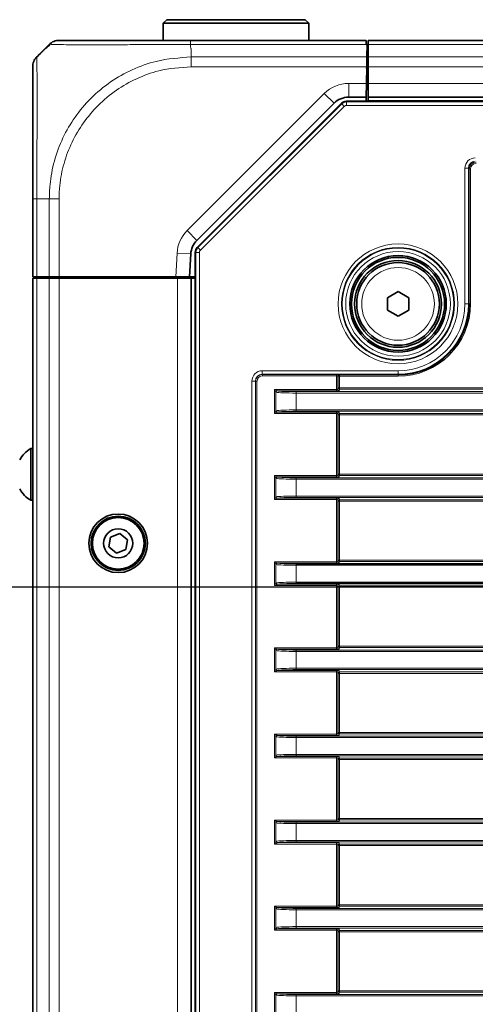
# Model space of a CAD drawing. Header units: millimetres. Extents: x 0 to 1118, y 0 to 864.
# Tile 131 of 172: x 784 to 801, y 373 to 409. Entities that reach past the tile are written whole.
import ezdxf

# ---------------------------------------------------------------- set-up
doc = ezdxf.new("R2010")
doc.units = ezdxf.units.MM
doc.layers.add('ALPHAREV', color=7, linetype='Continuous', lineweight=25)
doc.styles.add('SLDTEXTSTYLE0', font='TXT', dxfattribs={"width": 0.605})
doc.dimstyles.new('SLDDIMSTYLE0', dxfattribs={"dimtxt": 3.175, "dimasz": 4.572, "dimexe": 0, "dimexo": 0.0625, "dimgap": 0.79375, "dimtad": 0, "dimtih": 1, "dimtoh": 1, "dimdec": 1, "dimlfac": 4, "dimrnd": 1e-09, "dimzin": 12, "dimdsep": 46, "dimtxsty": 'SLDTEXTSTYLE0', "dimsah": 1, "dimcen": 0.09, "dimadec": 0, "dimazin": 3, "dimtfac": 1, "dimtofl": 0, "dimtmove": 0, "dimatfit": 3, "dimfxl": 1, "dimfrac": 2, "dimtolj": 1, "dimtzin": 12, "dimarcsym": 0})

# ---------------------------------------------------------------- blocks, each defined once
blk = doc.blocks.new('_D_12')
at = {"layer": 'ALPHAREV'}
for p, q in [((817.763, 388.621), (766.132, 388.621)), ((767.732, 388.621), (767.732, 376.642)), ((770.158, 375.915), (769.066, 375.915)), ((769.066, 375.915), (769.066, 371.042)), ((776.221, 375.915), (777.313, 375.915)), ((777.313, 375.915), (777.313, 371.042)), ((769.066, 371.042), (770.158, 371.042)), ((777.313, 371.042), (776.221, 371.042)), ((767.732, 358.336), (767.732, 370.315)), ((817.763, 358.336), (766.132, 358.336))]:
    blk.add_line(p, q, dxfattribs=at)
for points in [[(767.732, 388.621), (766.97, 384.049), (768.494, 384.049)], [(767.732, 358.336), (768.494, 362.908), (766.97, 362.908)]]:
    blk.add_solid(points, dxfattribs=at)
at = {"layer": 'ALPHAREV', "char_height": 3.175, "attachment_point": 1, "style": 'SLDTEXTSTYLE0'}
for s, insert in [('121.1', (757.061, 375.135)), ('4.8', (770.158, 375.135))]:
    blk.add_mtext(s, dxfattribs=dict(at, insert=insert))

msp = doc.modelspace()

# ---------------------------------------------------------------- linework, layer by layer
at = {"color": 7, "linetype": 'Continuous', "lineweight": 35}
for p, q in [((789.493, 409.207), (789.368, 409.082)), ((789.493, 409.207), (794.518, 409.207)), ((794.643, 409.082), (794.518, 409.207)), ((789.368, 409.082), (789.368, 408.457)), ((794.643, 409.082), (789.368, 409.082)), ((794.643, 408.457), (794.643, 409.082)), ((790.355, 408.457), (796.726, 408.457)), ((796.726, 408.457), (796.728, 408.311)), ((980.718, 408.457), (796.793, 408.457)), ((796.793, 408.311), (796.793, 408.457)), ((785.074, 408.15), (784.777, 407.854)), ((796.743, 408.311), (796.728, 408.311)), ((796.758, 408.311), (796.743, 408.311)), ((796.758, 408.311), (796.75, 407.854)), ((796.793, 407.854), (796.793, 408.311)), ((796.75, 407.854), (796.744, 407.5)), ((796.793, 408.007), (796.753, 408.007)), ((796.793, 407.5), (796.793, 407.854)), ((796.734, 406.895), (796.744, 407.5)), ((796.742, 407.382), (796.793, 407.382)), ((796.745, 407.382), (796.743, 407.457)), ((796.793, 406.895), (796.793, 407.5)), ((796.734, 406.895), (796.725, 406.395)), ((796.793, 406.882), (796.733, 406.882)), ((796.793, 406.395), (796.793, 406.895)), ((796.007, 406.249), (981.505, 406.249)), ((796.725, 406.395), (796.092, 406.395)), ((796.725, 406.395), (796.722, 406.249)), ((980.718, 406.395), (796.793, 406.395)), ((796.793, 406.249), (796.793, 406.395)), ((795.561, 406.175), (790.584, 401.198)), ((790.6, 400.946), (795.83, 406.176)), ((784.631, 399.882), (784.631, 402.707)), ((790.366, 400.707), (790.323, 399.882)), ((790.526, 321.146), (790.526, 400.769)), ((784.777, 399.882), (784.631, 399.882)), ((784.631, 322.082), (784.631, 399.832)), ((784.631, 399.832), (784.777, 399.832)), ((785.234, 399.882), (784.777, 399.882)), ((784.777, 399.832), (785.234, 399.832)), ((785.157, 399.832), (785.156, 399.882)), ((785.588, 399.882), (785.234, 399.882)), ((785.234, 399.832), (785.588, 399.832)), ((789.822, 399.882), (785.588, 399.882)), ((785.588, 399.832), (789.881, 399.832)), ((785.63, 399.832), (785.631, 399.882)), ((785.781, 399.832), (785.781, 399.882)), ((786.382, 399.832), (786.381, 399.882)), ((789.18, 399.832), (789.181, 399.882)), ((789.343, 399.832), (789.343, 399.882)), ((790.323, 399.882), (789.822, 399.882)), ((789.843, 399.882), (789.843, 399.832)), ((789.881, 399.832), (790.381, 399.832)), ((790.526, 399.882), (790.323, 399.882)), ((790.381, 322.082), (790.381, 399.832)), ((790.381, 399.832), (790.526, 399.832)), ((797.493, 399.118), (797.881, 399.342)), ((797.493, 398.671), (797.493, 399.118)), ((797.881, 399.342), (798.268, 399.118)), ((798.268, 399.118), (798.268, 398.671)), ((797.881, 398.447), (797.493, 398.671)), ((798.268, 398.671), (797.881, 398.447)), ((784.631, 393.645), (784.566, 393.645)), ((784.566, 393.645), (784.566, 391.77)), ((784.566, 391.77), (784.631, 391.77)), ((787.79, 390.564), (787.453, 390.434)), ((788.07, 390.337), (787.79, 390.564)), ((787.453, 390.434), (787.396, 390.078)), ((788.014, 389.98), (788.07, 390.337)), ((787.396, 390.078), (787.677, 389.851)), ((787.677, 389.851), (788.014, 389.98)), ((794.184, 389.46), (815.819, 389.46)), ((815.819, 388.747), (794.184, 388.747))]:
    msp.add_line(p, q, dxfattribs=at)
at = {"color": 7, "linetype": 'Continuous', "lineweight": 18}
for p, q in [((796.728, 408.311), (790.353, 408.311)), ((790.381, 408.15), (790.381, 407.854)), ((980.718, 408.311), (796.793, 408.311)), ((790.381, 407.854), (796.75, 407.854)), ((980.718, 407.854), (796.793, 407.854)), ((796.744, 407.5), (790.381, 407.5)), ((796.743, 407.382), (796.743, 407.457)), ((980.718, 407.5), (796.793, 407.5)), ((796.092, 406.895), (796.734, 406.895)), ((796.092, 406.895), (796.092, 406.395)), ((980.718, 406.895), (796.793, 406.895)), ((790.231, 401.552), (795.208, 406.529)), ((795.208, 406.529), (795.561, 406.175)), ((796.007, 406.249), (796.018, 406.223)), ((980.718, 406.27), (796.793, 406.27)), ((790.626, 400.935), (795.841, 406.15)), ((795.929, 406.061), (790.714, 400.846)), ((795.841, 406.15), (795.83, 406.176)), ((795.841, 406.15), (795.929, 406.061)), ((796.018, 406.223), (981.494, 406.223)), ((796.018, 406.223), (796.018, 406.098)), ((981.494, 406.098), (796.018, 406.098)), ((800.308, 398.895), (800.308, 403.818)), ((800.433, 403.818), (800.308, 403.818)), ((800.433, 403.818), (800.433, 398.895)), ((800.46, 403.791), (800.433, 403.818)), ((800.46, 398.895), (800.46, 403.791)), ((800.46, 403.791), (800.51, 403.791)), ((800.51, 403.791), (800.51, 398.895)), ((785.234, 402.707), (784.777, 402.707)), ((784.777, 402.707), (784.777, 399.882)), ((785.234, 399.882), (785.234, 402.707)), ((785.588, 402.707), (785.588, 399.882)), ((790.231, 401.552), (790.584, 401.198)), ((790.6, 400.946), (790.626, 400.935)), ((790.626, 400.935), (790.714, 400.846)), ((789.822, 399.882), (789.866, 400.733)), ((789.866, 400.733), (790.366, 400.707)), ((790.553, 400.758), (790.526, 400.769)), ((790.553, 321.156), (790.553, 400.758)), ((790.553, 400.758), (790.678, 400.758)), ((790.678, 400.758), (790.678, 321.156)), ((784.777, 322.082), (784.777, 399.832)), ((785.234, 322.082), (785.234, 399.832)), ((785.588, 322.082), (785.588, 399.832)), ((789.881, 322.082), (789.881, 399.832)), ((800.433, 398.895), (800.308, 398.895)), ((800.46, 398.895), (800.433, 398.895)), ((800.51, 398.895), (800.46, 398.895)), ((792.958, 396.468), (797.881, 396.468)), ((792.958, 396.468), (792.958, 396.343)), ((797.881, 396.343), (792.958, 396.343)), ((792.958, 396.343), (792.966, 396.335)), ((792.966, 396.335), (795.644, 396.335)), ((792.966, 396.285), (792.966, 396.335)), ((795.644, 396.285), (792.966, 396.285)), ((795.644, 396.285), (795.644, 396.335)), ((795.644, 395.787), (795.644, 396.285)), ((795.694, 396.283), (795.694, 395.793)), ((795.711, 396.266), (795.694, 396.283)), ((795.711, 395.844), (795.711, 396.266)), ((795.711, 396.266), (795.761, 396.266)), ((795.744, 396.333), (795.761, 396.316)), ((795.761, 396.316), (797.881, 396.316)), ((795.761, 396.266), (795.761, 396.316)), ((797.881, 396.266), (795.761, 396.266)), ((795.761, 396.266), (795.761, 395.844)), ((797.881, 396.343), (797.881, 396.468)), ((797.881, 396.316), (797.881, 396.343)), ((797.881, 396.266), (797.881, 396.316)), ((792.583, 325.822), (792.583, 396.093)), ((792.583, 396.093), (792.708, 396.093)), ((792.708, 396.093), (792.708, 325.822)), ((792.716, 396.085), (792.708, 396.093)), ((792.716, 325.83), (792.716, 396.085)), ((792.766, 396.085), (792.716, 396.085)), ((792.766, 396.085), (792.766, 325.83)), ((793.404, 395.787), (793.501, 395.739)), ((793.404, 395.787), (795.644, 395.787)), ((793.453, 395.69), (793.404, 395.787)), ((793.404, 394.92), (793.404, 395.787)), ((793.453, 395.69), (793.453, 395.017)), ((795.644, 395.738), (793.505, 395.738)), ((794.184, 395.66), (794.184, 395.71)), ((794.184, 395.71), (983.327, 395.71)), ((983.327, 395.66), (794.184, 395.66)), ((794.184, 395.66), (794.184, 395.047)), ((795.644, 395.787), (795.644, 395.738)), ((795.694, 395.793), (795.711, 395.844)), ((795.761, 395.844), (795.711, 395.844)), ((795.761, 395.795), (795.744, 395.743)), ((795.761, 395.844), (795.761, 395.795)), ((795.761, 395.844), (981.75, 395.844)), ((981.75, 395.795), (795.761, 395.795)), ((793.404, 394.92), (793.453, 395.017)), ((793.501, 394.968), (793.404, 394.92)), ((795.644, 394.92), (793.404, 394.92)), ((793.505, 394.969), (795.644, 394.969)), ((794.184, 394.997), (794.184, 395.047)), ((794.184, 395.047), (983.327, 395.047)), ((983.327, 394.997), (794.184, 394.997)), ((795.644, 394.92), (795.644, 394.969)), ((795.644, 392.662), (795.644, 394.92)), ((795.694, 394.914), (795.694, 392.668)), ((795.711, 394.863), (795.694, 394.914)), ((795.711, 392.719), (795.711, 394.863)), ((795.711, 394.863), (795.761, 394.863)), ((795.744, 394.964), (795.761, 394.912)), ((795.761, 394.912), (981.75, 394.912)), ((795.761, 394.912), (795.761, 394.863)), ((795.761, 394.863), (795.761, 392.719)), ((981.75, 394.863), (795.761, 394.863)), ((793.404, 392.662), (793.501, 392.614)), ((793.404, 392.662), (795.644, 392.662)), ((793.453, 392.565), (793.404, 392.662)), ((793.404, 391.795), (793.404, 392.662)), ((795.644, 392.662), (795.644, 392.613)), ((795.694, 392.668), (795.711, 392.719)), ((795.711, 392.719), (795.761, 392.719)), ((795.761, 392.67), (795.744, 392.618)), ((795.761, 392.719), (795.761, 392.67)), ((795.761, 392.719), (981.75, 392.719)), ((981.75, 392.67), (795.761, 392.67)), ((793.453, 392.565), (793.453, 391.892)), ((795.644, 392.613), (793.505, 392.613)), ((794.184, 392.585), (983.327, 392.585)), ((794.184, 392.535), (794.184, 392.585)), ((983.327, 392.535), (794.184, 392.535)), ((794.184, 392.535), (794.184, 391.922)), ((793.404, 391.795), (793.453, 391.892)), ((793.501, 391.843), (793.404, 391.795)), ((795.644, 391.795), (793.404, 391.795)), ((793.505, 391.844), (795.644, 391.844)), ((794.184, 391.922), (983.327, 391.922)), ((794.184, 391.872), (794.184, 391.922)), ((983.327, 391.872), (794.184, 391.872)), ((795.644, 391.795), (795.644, 391.844)), ((795.644, 389.537), (795.644, 391.795)), ((795.694, 391.789), (795.694, 389.543)), ((795.711, 391.738), (795.694, 391.789)), ((795.711, 389.594), (795.711, 391.738)), ((795.711, 391.738), (795.761, 391.738)), ((795.744, 391.839), (795.761, 391.787)), ((795.761, 391.787), (812.816, 391.787)), ((795.761, 391.738), (795.761, 391.787)), ((795.761, 391.738), (795.761, 389.594)), ((812.816, 391.738), (795.761, 391.738)), ((793.404, 389.537), (793.501, 389.489)), ((793.404, 389.537), (795.644, 389.537)), ((793.453, 389.44), (793.404, 389.537)), ((793.404, 388.67), (793.404, 389.537)), ((795.644, 389.488), (793.505, 389.488)), ((794.184, 389.41), (794.184, 389.46)), ((795.644, 389.537), (795.644, 389.488)), ((795.694, 389.543), (795.711, 389.594)), ((795.711, 389.594), (795.761, 389.594)), ((795.761, 389.545), (795.744, 389.493)), ((795.761, 389.545), (795.761, 389.594)), ((795.761, 389.594), (812.816, 389.594)), ((812.816, 389.545), (795.761, 389.545)), ((793.453, 389.44), (793.453, 388.767)), ((794.184, 389.41), (794.184, 388.797)), ((815.854, 389.41), (794.184, 389.41)), ((793.404, 388.67), (793.453, 388.767)), ((794.184, 388.797), (815.854, 388.797)), ((794.184, 388.747), (794.184, 388.797)), ((793.501, 388.718), (793.404, 388.67)), ((795.644, 388.67), (793.404, 388.67)), ((793.505, 388.719), (795.644, 388.719)), ((795.644, 388.67), (795.644, 388.719)), ((795.644, 386.412), (795.644, 388.67)), ((795.694, 388.664), (795.694, 386.418)), ((795.711, 388.613), (795.694, 388.664)), ((795.711, 386.469), (795.711, 388.613)), ((795.711, 388.613), (795.761, 388.613)), ((795.744, 388.714), (795.761, 388.662)), ((795.761, 388.662), (812.816, 388.662)), ((795.761, 388.613), (795.761, 388.662)), ((795.761, 388.613), (795.761, 386.469)), ((812.816, 388.613), (795.761, 388.613)), ((793.404, 386.412), (793.501, 386.364)), ((793.404, 386.412), (795.644, 386.412)), ((793.453, 386.315), (793.404, 386.412)), ((793.404, 385.545), (793.404, 386.412)), ((793.453, 386.315), (793.453, 385.642)), ((795.644, 386.363), (793.505, 386.363)), ((794.184, 386.335), (983.327, 386.335)), ((794.184, 386.285), (794.184, 386.335)), ((983.327, 386.285), (794.184, 386.285)), ((794.184, 386.285), (794.184, 385.672)), ((795.644, 386.412), (795.644, 386.363)), ((795.694, 386.418), (795.711, 386.469)), ((795.711, 386.469), (795.761, 386.469)), ((795.761, 386.42), (795.744, 386.368)), ((795.761, 386.42), (795.761, 386.469)), ((795.761, 386.469), (812.816, 386.469)), ((812.816, 386.42), (795.761, 386.42)), ((793.404, 385.545), (793.453, 385.642)), ((793.501, 385.593), (793.404, 385.545)), ((795.644, 385.545), (793.404, 385.545)), ((793.505, 385.594), (795.644, 385.594)), ((794.184, 385.672), (983.327, 385.672)), ((794.184, 385.622), (794.184, 385.672)), ((983.327, 385.622), (794.184, 385.622)), ((795.644, 385.545), (795.644, 385.594)), ((795.644, 383.287), (795.644, 385.545)), ((795.694, 385.539), (795.694, 383.293)), ((795.711, 385.488), (795.694, 385.539)), ((795.744, 385.589), (795.761, 385.537)), ((795.761, 385.537), (812.816, 385.537)), ((795.761, 385.488), (795.761, 385.537)), ((795.711, 383.344), (795.711, 385.488)), ((795.711, 385.488), (795.761, 385.488)), ((795.761, 385.488), (795.761, 383.344)), ((812.816, 385.488), (795.761, 385.488)), ((793.404, 383.287), (793.501, 383.239)), ((793.404, 383.287), (795.644, 383.287)), ((793.453, 383.19), (793.404, 383.287)), ((793.404, 382.42), (793.404, 383.287)), ((793.453, 383.19), (793.453, 382.517)), ((795.644, 383.238), (793.505, 383.238)), ((794.184, 383.21), (983.327, 383.21)), ((794.184, 383.16), (794.184, 383.21)), ((983.327, 383.16), (794.184, 383.16)), ((794.184, 383.16), (794.184, 382.547)), ((795.644, 383.287), (795.644, 383.238)), ((795.694, 383.293), (795.711, 383.344)), ((795.711, 383.344), (795.761, 383.344)), ((795.761, 383.295), (795.744, 383.243)), ((795.761, 383.295), (795.761, 383.344)), ((795.761, 383.344), (812.816, 383.344)), ((812.816, 383.295), (795.761, 383.295)), ((793.404, 382.42), (793.453, 382.517)), ((793.501, 382.468), (793.404, 382.42)), ((795.644, 382.42), (793.404, 382.42)), ((793.505, 382.469), (795.644, 382.469)), ((794.184, 382.547), (983.327, 382.547)), ((794.184, 382.497), (794.184, 382.547)), ((983.327, 382.497), (794.184, 382.497)), ((795.644, 382.42), (795.644, 382.469)), ((795.644, 380.162), (795.644, 382.42)), ((795.694, 382.414), (795.694, 380.168)), ((795.711, 382.363), (795.694, 382.414)), ((795.711, 380.219), (795.711, 382.363)), ((795.711, 382.363), (795.761, 382.363)), ((795.744, 382.464), (795.761, 382.412)), ((795.761, 382.412), (812.816, 382.412)), ((795.761, 382.363), (795.761, 382.412)), ((795.761, 382.363), (795.761, 380.219)), ((812.816, 382.363), (795.761, 382.363)), ((793.404, 380.162), (793.501, 380.114)), ((793.404, 380.162), (795.644, 380.162)), ((793.453, 380.065), (793.404, 380.162)), ((793.404, 379.295), (793.404, 380.162)), ((795.644, 380.162), (795.644, 380.113)), ((795.694, 380.168), (795.711, 380.219)), ((795.711, 380.219), (795.761, 380.219)), ((795.761, 380.17), (795.744, 380.118)), ((795.761, 380.17), (795.761, 380.219)), ((795.761, 380.219), (812.816, 380.219)), ((812.816, 380.17), (795.761, 380.17)), ((793.453, 380.065), (793.453, 379.392)), ((795.644, 380.113), (793.505, 380.113)), ((794.184, 380.085), (983.327, 380.085)), ((794.184, 380.035), (794.184, 380.085)), ((983.327, 380.035), (794.184, 380.035)), ((794.184, 380.035), (794.184, 379.422)), ((793.404, 379.295), (793.453, 379.392)), ((793.501, 379.343), (793.404, 379.295)), ((795.644, 379.295), (793.404, 379.295)), ((793.505, 379.344), (795.644, 379.344)), ((794.184, 379.422), (983.327, 379.422)), ((794.184, 379.372), (794.184, 379.422)), ((983.327, 379.372), (794.184, 379.372)), ((795.644, 379.295), (795.644, 379.344)), ((795.644, 377.037), (795.644, 379.295)), ((795.694, 379.289), (795.694, 377.043)), ((795.711, 379.238), (795.694, 379.289)), ((795.711, 377.094), (795.711, 379.238)), ((795.711, 379.238), (795.761, 379.238)), ((795.744, 379.339), (795.761, 379.287)), ((795.761, 379.287), (812.816, 379.287)), ((795.761, 379.238), (795.761, 379.287)), ((795.761, 379.238), (795.761, 377.094)), ((812.816, 379.238), (795.761, 379.238)), ((793.404, 377.037), (793.501, 376.989)), ((793.404, 377.037), (795.644, 377.037)), ((793.453, 376.94), (793.404, 377.037)), ((793.404, 376.17), (793.404, 377.037)), ((793.453, 376.94), (793.453, 376.267)), ((795.644, 376.988), (793.505, 376.988)), ((794.184, 376.96), (983.327, 376.96)), ((794.184, 376.91), (794.184, 376.96)), ((795.644, 377.037), (795.644, 376.988)), ((795.694, 377.043), (795.711, 377.094)), ((795.711, 377.094), (795.761, 377.094)), ((795.761, 377.045), (795.744, 376.993)), ((795.761, 377.045), (795.761, 377.094)), ((795.761, 377.094), (812.816, 377.094)), ((812.816, 377.045), (795.761, 377.045)), ((983.327, 376.91), (794.184, 376.91)), ((794.184, 376.91), (794.184, 376.297)), ((793.404, 376.17), (793.453, 376.267)), ((794.184, 376.297), (983.327, 376.297)), ((794.184, 376.247), (794.184, 376.297)), ((983.327, 376.247), (794.184, 376.247)), ((793.501, 376.218), (793.404, 376.17)), ((795.644, 376.17), (793.404, 376.17)), ((793.505, 376.219), (795.644, 376.219)), ((795.644, 376.17), (795.644, 376.219)), ((795.644, 373.912), (795.644, 376.17)), ((795.694, 376.164), (795.694, 373.918)), ((795.711, 376.113), (795.694, 376.164)), ((795.711, 373.969), (795.711, 376.113)), ((795.711, 376.113), (795.761, 376.113)), ((795.744, 376.214), (795.761, 376.162)), ((795.761, 376.162), (812.816, 376.162)), ((795.761, 376.113), (795.761, 376.162)), ((795.761, 376.113), (795.761, 373.969)), ((812.816, 376.113), (795.761, 376.113)), ((793.404, 373.912), (793.501, 373.864)), ((793.404, 373.912), (795.644, 373.912)), ((793.453, 373.815), (793.404, 373.912)), ((793.404, 373.045), (793.404, 373.912)), ((793.453, 373.815), (793.453, 373.142)), ((795.644, 373.863), (793.505, 373.863)), ((794.184, 373.835), (983.327, 373.835)), ((794.184, 373.785), (794.184, 373.835)), ((983.327, 373.785), (794.184, 373.785)), ((794.184, 373.785), (794.184, 373.172)), ((795.644, 373.912), (795.644, 373.863)), ((795.694, 373.918), (795.711, 373.969)), ((795.711, 373.969), (795.761, 373.969)), ((795.761, 373.92), (795.744, 373.868)), ((795.761, 373.92), (795.761, 373.969)), ((795.761, 373.969), (812.816, 373.969)), ((812.816, 373.92), (795.761, 373.92))]:
    msp.add_line(p, q, dxfattribs=at)
at = {"color": 7, "linetype": 'Continuous', "lineweight": 35, "flags": 128}
msp.add_lwpolyline([(785.108, 399.882), (785.105, 399.872), (785.095, 399.832)], dxfattribs=at)
at = {"color": 7, "linetype": 'Continuous', "lineweight": 18}
for radius in [2.173, 2.048, 2.022, 1.897, 1.318]:
    msp.add_circle((797.881, 398.895), radius, dxfattribs=at)
at = {"color": 7, "linetype": 'Continuous', "lineweight": 35}
for centre, radius in [((797.881, 398.895), 1.75), ((797.881, 398.895), 1.688), ((797.881, 398.895), 1.575), ((797.881, 398.895), 1.5), ((787.733, 390.207), 1.063), ((787.733, 390.207), 0.984), ((787.733, 390.207), 0.937), ((787.733, 390.207), 0.528)]:
    msp.add_circle(centre, radius, dxfattribs=at)
at = {"color": 7, "linetype": 'Continuous', "lineweight": 18}
for centre, radius, start, end in [((796.092, 405.645), 1.25, 90, 135), ((796.018, 405.973), 0.25, 90.0081, 134.9919), ((791.115, 400.668), 1.25, 135, 177), ((790.803, 400.758), 0.25, 135.0081, 179.9919), ((797.881, 398.895), 2.427, 270, 0), ((797.881, 398.895), 2.552, 270, 0), ((797.881, 398.895), 2.629, 270, 0), ((795.744, 396.283), 0.05, 90.0204, 179.9796), ((795.761, 396.266), 0.05, 90.0204, 179.9796), ((793.504, 395.687), 0.0517, 93.1474, 176.8526), ((793.507, 395.688), 0.05, 91.6881, 179.9697), ((795.744, 395.793), 0.05, 180.0962, 269.9736), ((795.761, 395.845), 0.05, 180.0962, 269.9736), ((793.504, 395.02), 0.0517, 183.1474, 266.8526), ((793.507, 395.019), 0.05, 180.0303, 268.3119), ((795.744, 394.914), 0.05, 90.0264, 179.9038), ((795.761, 394.862), 0.05, 90.0264, 179.9038), ((795.744, 392.668), 0.05, 180.0962, 269.9736), ((795.761, 392.72), 0.05, 180.0962, 269.9736), ((793.504, 392.562), 0.0517, 93.1474, 176.8526), ((793.507, 392.563), 0.05, 91.6881, 179.9697), ((793.504, 391.895), 0.0517, 183.1474, 266.8526), ((793.507, 391.894), 0.05, 180.0303, 268.3119), ((795.744, 391.789), 0.05, 90.0264, 179.9038), ((795.761, 391.737), 0.05, 90.0264, 179.9038), ((793.504, 389.437), 0.0517, 93.1474, 176.8526), ((793.507, 389.438), 0.05, 91.6881, 179.9697), ((795.744, 389.543), 0.05, 180.0962, 269.9736), ((795.761, 389.595), 0.05, 180.0962, 269.9736), ((793.504, 388.77), 0.0517, 183.1474, 266.8526), ((793.507, 388.769), 0.05, 180.0303, 268.3119), ((795.744, 388.664), 0.05, 90.0264, 179.9038), ((795.761, 388.612), 0.05, 90.0264, 179.9038), ((793.504, 386.312), 0.0517, 93.1474, 176.8526), ((793.507, 386.313), 0.05, 91.6881, 179.9697), ((795.744, 386.418), 0.05, 180.0962, 269.9736), ((795.761, 386.47), 0.05, 180.0962, 269.9736), ((793.504, 385.645), 0.0517, 183.1474, 266.8526), ((793.507, 385.644), 0.05, 180.0303, 268.3119), ((795.744, 385.539), 0.05, 90.0264, 179.9038), ((795.761, 385.487), 0.05, 90.0264, 179.9038), ((793.504, 383.187), 0.0517, 93.1474, 176.8526), ((793.507, 383.188), 0.05, 91.6881, 179.9697), ((795.744, 383.293), 0.05, 180.0962, 269.9736), ((795.761, 383.345), 0.05, 180.0962, 269.9736), ((793.504, 382.52), 0.0517, 183.1474, 266.8526), ((793.507, 382.519), 0.05, 180.0303, 268.3119), ((795.744, 382.414), 0.05, 90.0264, 179.9038), ((795.761, 382.362), 0.05, 90.0264, 179.9038), ((795.744, 380.168), 0.05, 180.0962, 269.9736), ((795.761, 380.22), 0.05, 180.0962, 269.9736), ((793.504, 380.062), 0.0517, 93.1474, 176.8526), ((793.507, 380.063), 0.05, 91.6881, 179.9697), ((793.504, 379.395), 0.0517, 183.1474, 266.8526), ((793.507, 379.394), 0.05, 180.0303, 268.3119), ((795.744, 379.289), 0.05, 90.0264, 179.9038), ((795.761, 379.237), 0.05, 90.0264, 179.9038), ((793.504, 376.937), 0.0517, 93.1474, 176.8526), ((793.507, 376.938), 0.05, 91.6881, 179.9697), ((795.744, 377.043), 0.05, 180.0962, 269.9736), ((795.761, 377.095), 0.05, 180.0962, 269.9736), ((793.504, 376.27), 0.0517, 183.1474, 266.8526), ((793.507, 376.269), 0.05, 180.0303, 268.3119), ((795.744, 376.164), 0.05, 90.0264, 179.9038), ((795.761, 376.112), 0.05, 90.0264, 179.9038), ((793.504, 373.812), 0.0517, 93.1474, 176.8526), ((793.507, 373.813), 0.05, 91.6881, 179.9697), ((795.744, 373.918), 0.05, 180.0962, 269.9736), ((795.761, 373.97), 0.05, 180.0962, 269.9736)]:
    msp.add_arc(centre, radius, start, end, dxfattribs=at)
at = {"color": 7, "linetype": 'Continuous', "lineweight": 35}
for centre, radius, start, end in [((796.092, 405.645), 0.75, 90, 135), ((791.115, 400.668), 0.75, 135, 177), ((797.881, 398.895), 2.579, 270, 0), ((785.105, 392.707), 1.081, 119.8821, 150.7838), ((785.105, 392.707), 1.081, 209.2162, 240.1179)]:
    msp.add_arc(centre, radius, start, end, dxfattribs=at)
for centre, major_axis in [((796.007, 405.999), (0.096, -0.231)), ((790.776, 400.769), (0.231, -0.096))]:
    msp.add_ellipse(centre, major_axis=major_axis, ratio=0.999599, start_param=2.749036, end_param=3.53415, dxfattribs=at)
at = {"color": 7, "linetype": 'Continuous', "lineweight": 18}
for centre, major_axis, ratio, start_param, end_param in [((796.018, 405.973), (0.048, -0.116), 0.999599, 2.749036, 3.53415), ((800.683, 403.818), (0.265, -0.265), 0.999695, 2.356347, 3.926839), ((800.683, 403.818), (0.177, -0.177), 0.999391, 2.356347, 3.926839), ((800.71, 403.791), (0.177, -0.177), 0.999817, 2.356347, 3.926839), ((800.71, 403.791), (0.141, -0.141), 0.999695, 2.356347, 3.926839), ((790.803, 400.758), (0.116, -0.048), 0.999599, 2.749036, 3.53415), ((792.958, 396.093), (0.265, -0.265), 0.999695, 2.356347, 3.926839), ((792.958, 396.093), (0.177, -0.177), 0.999391, 2.356347, 3.926839), ((792.966, 396.085), (-0.177, 0.177), 0.999817, 5.497939, 7.068431), ((792.966, 396.085), (0.141, -0.141), 0.999695, 2.356347, 3.926839), ((795.644, 396.333), (0.1, 0), 0.017455, 0.017453, 1.570796), ((795.644, 396.283), (0.05, 0), 0.03491, 0.017453, 1.570796), ((794.184, 395.696), (0.75, 0), 0.048914, 3.386559, 4.712389), ((794.184, 395.746), (0.7, 0), 0.052408, 3.386559, 4.712389), ((795.644, 395.793), (0.05, 0), 0.104816, 4.712389, 6.265732), ((795.644, 395.743), (0.1, 0), 0.052408, 4.712389, 6.265732), ((794.184, 395.011), (0.75, 0), 0.048914, 1.570796, 2.896627), ((794.184, 394.961), (0.7, 0), 0.052408, 1.570796, 2.896627), ((795.644, 394.964), (0.1, 0), 0.052408, 0.017453, 1.570796), ((795.644, 394.914), (0.05, 0), 0.104816, 0.017453, 1.570796), ((795.644, 392.668), (0.05, 0), 0.104816, 4.712389, 6.265732), ((794.184, 392.571), (0.75, 0), 0.048914, 3.386559, 4.712389), ((794.184, 392.621), (0.7, 0), 0.052408, 3.386559, 4.712389), ((795.644, 392.618), (0.1, 0), 0.052408, 4.712389, 6.265732), ((794.184, 391.886), (0.75, 0), 0.048914, 1.570796, 2.896627), ((794.184, 391.836), (0.7, 0), 0.052408, 1.570796, 2.896627), ((795.644, 391.839), (0.1, 0), 0.052408, 0.017453, 1.570796), ((795.644, 391.789), (0.05, 0), 0.104816, 0.017453, 1.570796), ((794.184, 389.496), (0.7, 0), 0.052408, 3.386559, 4.712389), ((795.644, 389.543), (0.05, 0), 0.104816, 4.712389, 6.265732), ((795.644, 389.493), (0.1, 0), 0.052408, 4.712389, 6.265732), ((794.184, 389.446), (0.75, 0), 0.048914, 3.386559, 4.712389), ((794.184, 388.761), (0.75, 0), 0.048914, 1.570796, 2.896627), ((794.184, 388.711), (0.7, 0), 0.052408, 1.570796, 2.896627), ((795.644, 388.714), (0.1, 0), 0.052408, 0.017453, 1.570796), ((795.644, 388.664), (0.05, 0), 0.104816, 0.017453, 1.570796), ((794.184, 386.321), (0.75, 0), 0.048914, 3.386559, 4.712389), ((794.184, 386.371), (0.7, 0), 0.052408, 3.386559, 4.712389), ((795.644, 386.418), (0.05, 0), 0.104816, 4.712389, 6.265732), ((795.644, 386.368), (0.1, 0), 0.052408, 4.712389, 6.265732), ((794.184, 385.636), (0.75, 0), 0.048914, 1.570796, 2.896627), ((794.184, 385.586), (0.7, 0), 0.052408, 1.570796, 2.896627), ((795.644, 385.589), (0.1, 0), 0.052408, 0.017453, 1.570796), ((795.644, 385.539), (0.05, 0), 0.104816, 0.017453, 1.570796), ((794.184, 383.196), (0.75, 0), 0.048914, 3.386559, 4.712389), ((794.184, 383.246), (0.7, 0), 0.052408, 3.386559, 4.712389), ((795.644, 383.293), (0.05, 0), 0.104816, 4.712389, 6.265732), ((795.644, 383.243), (0.1, 0), 0.052408, 4.712389, 6.265732), ((794.184, 382.511), (0.75, 0), 0.048914, 1.570796, 2.896627), ((794.184, 382.461), (0.7, 0), 0.052408, 1.570796, 2.896627), ((795.644, 382.464), (0.1, 0), 0.052408, 0.017453, 1.570796), ((795.644, 382.414), (0.05, 0), 0.104816, 0.017453, 1.570796), ((795.644, 380.168), (0.05, 0), 0.104816, 4.712389, 6.265732), ((794.184, 380.071), (0.75, 0), 0.048914, 3.386559, 4.712389), ((794.184, 380.121), (0.7, 0), 0.052408, 3.386559, 4.712389), ((795.644, 380.118), (0.1, 0), 0.052408, 4.712389, 6.265732), ((794.184, 379.386), (0.75, 0), 0.048914, 1.570796, 2.896627), ((794.184, 379.336), (0.7, 0), 0.052408, 1.570796, 2.896627), ((795.644, 379.339), (0.1, 0), 0.052408, 0.017453, 1.570796), ((795.644, 379.289), (0.05, 0), 0.104816, 0.017453, 1.570796), ((794.184, 376.996), (0.7, 0), 0.052408, 3.386559, 4.712389), ((795.644, 377.043), (0.05, 0), 0.104816, 4.712389, 6.265732), ((795.644, 376.993), (0.1, 0), 0.052408, 4.712389, 6.265732), ((794.184, 376.946), (0.75, 0), 0.048914, 3.386559, 4.712389), ((794.184, 376.261), (0.75, 0), 0.048914, 1.570796, 2.896627), ((794.184, 376.211), (0.7, 0), 0.052408, 1.570796, 2.896627), ((795.644, 376.214), (0.1, 0), 0.052408, 0.017453, 1.570796), ((795.644, 376.164), (0.05, 0), 0.104816, 0.017453, 1.570796), ((794.184, 373.821), (0.75, 0), 0.048914, 3.386559, 4.712389), ((794.184, 373.871), (0.7, 0), 0.052408, 3.386559, 4.712389), ((795.644, 373.918), (0.05, 0), 0.104816, 4.712389, 6.265732), ((795.644, 373.868), (0.1, 0), 0.052408, 4.712389, 6.265732)]:
    msp.add_ellipse(centre, major_axis=major_axis, ratio=ratio, start_param=start_param, end_param=end_param, dxfattribs=at)
at = {"color": 7, "linetype": 'Continuous', "lineweight": 35}
for points in [[(785.234, 408.311), (785.259, 408.333), (785.308, 408.376), (785.396, 408.422), (785.49, 408.452), (785.555, 408.455), (785.588, 408.457)], [(784.777, 407.854), (784.756, 407.829), (784.712, 407.78), (784.666, 407.693), (784.636, 407.598), (784.633, 407.533), (784.631, 407.5)]]:
    msp.add_open_spline(points, degree=3, dxfattribs=at)
for points, knots in [([(785.588, 408.457), (785.614, 408.457), (785.66, 408.457), (785.962, 408.457), (786.376, 408.457), (786.933, 408.457), (787.608, 408.457), (788.313, 408.457), (789.08, 408.457), (789.771, 408.457), (790.199, 408.457), (790.355, 408.457)], [0, 0, 0, 0, 0.147652, 0.256205, 0.364776, 0.499589, 0.608942, 0.718292, 0.827742, 0.937176, 1, 1, 1, 1]), ([(785.283, 408.325), (785.224, 408.273), (785.049, 408.117), (784.885, 407.956), (784.776, 407.848)], [0, 0, 0, 0, 0.334467, 1, 1, 1, 1]), ([(785.074, 408.15), (785.076, 408.153), (785.091, 408.168), (785.146, 408.222), (785.197, 408.273), (785.234, 408.311)], [0, 0, 0, 0, 0.0512389, 0.3045526, 1, 1, 1, 1]), ([(784.631, 402.707), (784.631, 402.94), (784.631, 403.405), (784.631, 404.127), (784.631, 404.851), (784.631, 405.524), (784.631, 406.123), (784.631, 406.632), (784.631, 407.051), (784.631, 407.34), (784.631, 407.481), (784.631, 407.495), (784.631, 407.5)], [0, 0, 0, 0, 0.0929147, 0.1858152, 0.2944776, 0.4031621, 0.5002013, 0.6086254, 0.7170441, 0.8255688, 0.9340808, 1, 1, 1, 1])]:
    msp.add_open_spline(points, degree=3, knots=knots, dxfattribs=at)
at = {"color": 7, "linetype": 'Continuous', "lineweight": 18}
for points in [[(790.353, 408.311), (790.353, 408.333), (790.354, 408.376), (790.354, 408.422), (790.355, 408.452), (790.355, 408.455), (790.355, 408.457)], [(790.381, 407.854), (790.381, 407.829), (790.381, 407.78), (790.381, 407.693), (790.381, 407.598), (790.381, 407.533), (790.381, 407.5)], [(784.777, 402.707), (784.755, 402.707), (784.712, 402.707), (784.666, 402.707), (784.636, 402.707), (784.633, 402.707), (784.631, 402.707)], [(785.234, 402.707), (785.259, 402.707), (785.308, 402.707), (785.396, 402.707), (785.49, 402.707), (785.555, 402.707), (785.588, 402.707)], [(793.457, 395.688), (793.455, 395.688), (793.454, 395.689), (793.453, 395.69)], [(793.501, 395.739), (793.503, 395.738), (793.504, 395.738), (793.505, 395.738)], [(793.453, 395.017), (793.454, 395.018), (793.455, 395.019), (793.457, 395.019)], [(793.505, 394.969), (793.504, 394.969), (793.503, 394.969), (793.501, 394.968)], [(793.457, 392.563), (793.455, 392.563), (793.454, 392.564), (793.453, 392.565)], [(793.501, 392.614), (793.503, 392.613), (793.504, 392.613), (793.505, 392.613)], [(793.453, 391.892), (793.454, 391.893), (793.455, 391.894), (793.457, 391.894)], [(793.505, 391.844), (793.504, 391.844), (793.503, 391.844), (793.501, 391.843)], [(793.501, 389.489), (793.503, 389.488), (793.504, 389.488), (793.505, 389.488)], [(793.457, 389.438), (793.455, 389.438), (793.454, 389.439), (793.453, 389.44)], [(793.453, 388.767), (793.454, 388.768), (793.455, 388.769), (793.457, 388.769)], [(793.505, 388.719), (793.504, 388.719), (793.503, 388.719), (793.501, 388.718)], [(793.457, 386.313), (793.455, 386.313), (793.454, 386.314), (793.453, 386.315)], [(793.501, 386.364), (793.503, 386.363), (793.504, 386.363), (793.505, 386.363)], [(793.453, 385.642), (793.454, 385.643), (793.455, 385.644), (793.457, 385.644)], [(793.505, 385.594), (793.504, 385.594), (793.503, 385.594), (793.501, 385.593)], [(793.457, 383.188), (793.455, 383.188), (793.454, 383.189), (793.453, 383.19)], [(793.501, 383.239), (793.503, 383.238), (793.504, 383.238), (793.505, 383.238)], [(793.453, 382.517), (793.454, 382.518), (793.455, 382.519), (793.457, 382.519)], [(793.505, 382.469), (793.504, 382.469), (793.503, 382.469), (793.501, 382.468)], [(793.457, 380.063), (793.455, 380.063), (793.454, 380.064), (793.453, 380.065)], [(793.501, 380.114), (793.503, 380.113), (793.504, 380.113), (793.505, 380.113)], [(793.453, 379.392), (793.454, 379.393), (793.455, 379.394), (793.457, 379.394)], [(793.505, 379.344), (793.504, 379.344), (793.503, 379.344), (793.501, 379.343)], [(793.457, 376.938), (793.455, 376.938), (793.454, 376.939), (793.453, 376.94)], [(793.501, 376.989), (793.503, 376.988), (793.504, 376.988), (793.505, 376.988)], [(793.453, 376.267), (793.454, 376.268), (793.455, 376.269), (793.457, 376.269)], [(793.505, 376.219), (793.504, 376.219), (793.503, 376.219), (793.501, 376.218)], [(793.457, 373.813), (793.455, 373.813), (793.454, 373.814), (793.453, 373.815)], [(793.501, 373.864), (793.503, 373.863), (793.504, 373.863), (793.505, 373.863)]]:
    msp.add_open_spline(points, degree=3, dxfattribs=at)
for points, knots in [([(790.353, 408.311), (790.185, 408.311), (789.729, 408.311), (788.985, 408.307), (788.163, 408.301), (787.397, 408.296), (786.67, 408.294), (786.071, 408.297), (785.633, 408.303), (785.358, 408.308), (785.316, 408.309), (785.298, 408.309)], [0, 0, 0, 0, 0.067138, 0.182638, 0.301576, 0.416957, 0.535791, 0.680177, 0.794756, 0.912682, 1, 1, 1, 1]), ([(790.353, 408.311), (790.354, 408.297), (790.356, 408.253), (790.363, 408.201), (790.374, 408.162), (790.379, 408.152), (790.381, 408.15), (790.381, 408.15)], [0, 0, 0, 0, 0.245202, 0.817535, 0.960682, 0.992151, 1, 1, 1, 1]), ([(784.777, 407.854), (784.777, 407.848), (784.778, 407.834), (784.781, 407.687), (784.787, 407.383), (784.793, 406.937), (784.796, 406.391), (784.795, 405.747), (784.79, 405.02), (784.783, 404.242), (784.778, 403.461), (784.777, 402.96), (784.777, 402.707)], [0, 0, 0, 0, 0.065796, 0.172761, 0.282893, 0.389757, 0.499797, 0.596871, 0.703946, 0.814211, 0.906126, 1, 1, 1, 1]), ([(785.235, 402.707), (785.24, 402.879), (785.254, 403.341), (785.398, 404.093), (785.703, 404.92), (786.151, 405.69), (786.732, 406.381), (787.434, 406.965), (788.237, 407.416), (789.217, 407.772), (789.953, 407.824), (790.381, 407.854)], [0, 0, 0, 0, 0.063881, 0.171582, 0.282525, 0.390047, 0.500815, 0.616212, 0.727169, 0.841682, 1, 1, 1, 1]), ([(790.381, 407.5), (789.984, 407.472), (789.303, 407.423), (788.394, 407.086), (787.649, 406.664), (786.998, 406.119), (786.458, 405.478), (786.037, 404.769), (785.746, 403.999), (785.606, 403.301), (785.593, 402.867), (785.588, 402.707)], [0, 0, 0, 0, 0.158413, 0.271114, 0.383835, 0.49919, 0.608333, 0.717478, 0.826751, 0.936004, 1, 1, 1, 1])]:
    msp.add_open_spline(points, degree=3, knots=knots, dxfattribs=at)

# ---------------------------------------------------------------- dimensions: what is measured, and where the dimension line sits
at = {"layer": 'ALPHAREV'}
dim = msp.add_linear_dim(base=(767.732, 358.336), p1=(819.363, 388.621), p2=(819.363, 358.336), angle=90, dimstyle='SLDDIMSTYLE0', dxfattribs=at)
dim.commit()
dim.dimension.update_dxf_attribs({"geometry": '_D_12', "text_midpoint": (767.732, 373.478), "dimtype": 160})

doc.saveas('drawing.dxf')
